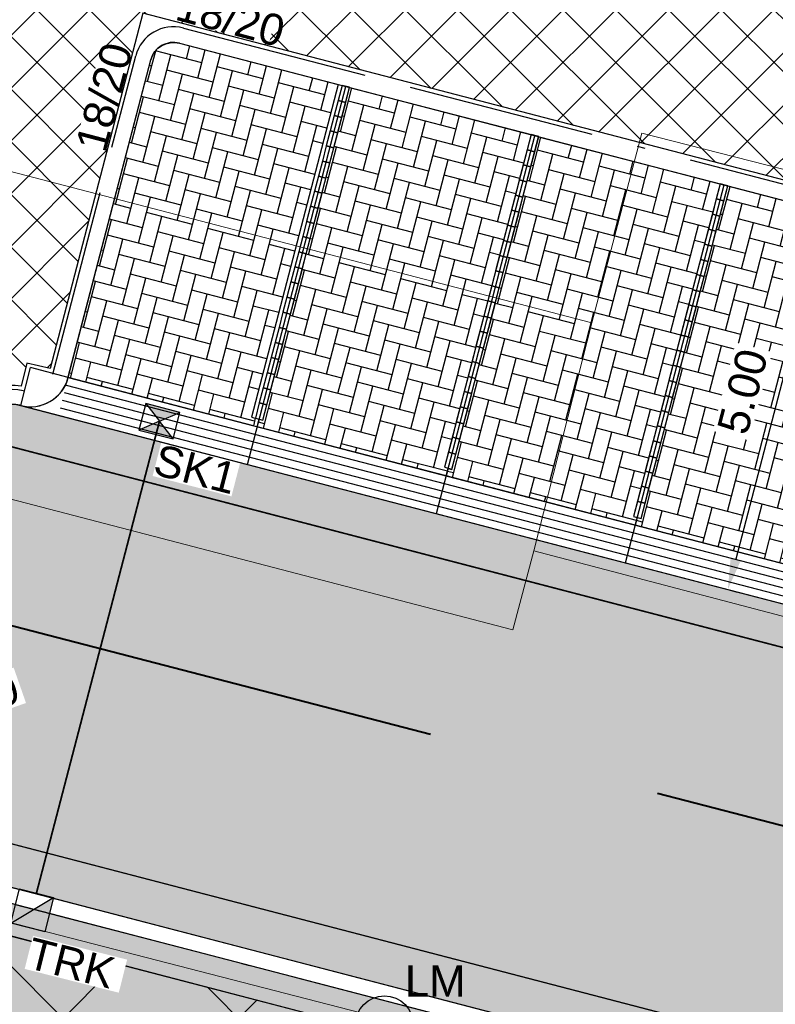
# Model space of a CAD drawing. Header units: metres. Extents: x 252743 to 254903, y 592696 to 593766.
# Tile 19 of 174: x 253667 to 253677, y 592969 to 592981. Entities that reach past the tile are written whole.
import ezdxf

# ---------------------------------------------------------------- set-up
doc = ezdxf.new("R2010")
doc.units = ezdxf.units.M
doc.set_wipeout_variables(frame=1)
doc.linetypes.add('ACAD_ISO11W100', pattern=[33, 12, -3, 12, -3, 0, -3])
doc.linetypes.add('HIDDEN', pattern=[9.525, 6.35, -3.175])
for name, color, linetype, lineweight in [('132034000_dwg', 8, 'Continuous', 5), ('B-BH-GR-BEPLANTING_CULTUUR_HEESTERS-G', 250, 'Continuous', 18), ('B-BH-VH-OPENVERHARDING-G', 250, 'Continuous', 18), ('N-RI-HWA-PVC', 150, 'ACAD_ISO11W100', 40), ('N-RI-HWA-PVC125 KOLKAANSLUITING', 140, 'HIDDEN', 35)]:
    doc.layers.add(name, color=color, linetype=linetype, lineweight=lineweight)
doc.layers.add('ALGEMEEN HULP', color=6, linetype='Continuous', plot=False)
for name, color, linetype in [('ALGEMEEN TEKST 200', 7, 'Continuous'), ('N-GR-ARC-GROENVOORZIENING-N', 82, 'Continuous'), ('N-IN-TEKST 200', 7, 'Continuous'), ('N-KL-NUTSSTROOK', 10, 'Continuous'), ('N-RI-KOLK-STRAATKOLK', 7, 'Continuous'), ('N-RI-KOLK-TROTTOIRKOLK-TRK', 7, 'Continuous'), ('N-WB-ARC-BETONSTEEN KF', 253, 'Continuous'), ('N-WB-ARC-BETONTEGEL 30X30', 8, 'Continuous'), ('N-WB-ARC-SBS-KF-ROODBRUIN-PARKEREN', 24, 'Continuous'), ('N-WB-ARC-SBS-KF-ROODBRUIN-RIJBAAN', 24, 'Continuous'), ('N-WB-BAND TEKST 200', 7, 'Continuous'), ('N-WB-BAND TROTTOIRBAND 18 20', 7, 'ACAD_ISO11W100'), ('N-WB-BOCHTSTRAAL', 7, 'Continuous'), ('N-WB-KANTVERHARDING', 2, 'Continuous'), ('N-WB-MATERIAALGRENS', 1, 'Continuous'), ('N-WB-MOLGOOT GEBAKKEN DF', 8, 'Continuous')]:
    doc.layers.add(name, color=color, linetype=linetype)
doc.layers.get('0').freeze()
doc.styles.add('N_STANDARD 200', font='arial.ttf', dxfattribs={"height": 0.4})
doc.dimstyles.new('N_DIMENSION 200', dxfattribs={"dimtxt": 0.4, "dimasz": 0.4, "dimexe": 0.125, "dimexo": 0.125, "dimgap": 0.25, "dimtad": 1, "dimzin": 3, "dimdsep": 46, "dimtxsty": 'N_STANDARD 200', "dimcen": 0, "dimazin": 3, "dimtfac": 1, "dimtix": 1, "dimtmove": 2, "dimatfit": 3, "dimfxl": 0.125, "dimfxlon": 1, "dimtfill": 1, "dimtolj": 1, "dimtzin": 0, "dimarcsym": 0})

# ---------------------------------------------------------------- blocks, each defined once
blk = doc.blocks.new('*D437')
at = {"layer": 'Defpoints', "color": 0, "transparency": 16777216}
for p in [(253665.217, 592972.198), (253664.273, 592971.868)]:
    blk.add_point(p, dxfattribs=at)
at = {"layer": 'N-WB-BOCHTSTRAAL', "color": 0, "lineweight": -2, "transparency": 16777216}
blk.add_line((253664.273, 592971.868), (253664.84, 592972.066), dxfattribs=at)
at = {"layer": 'N-WB-BOCHTSTRAAL', "color": 0, "transparency": 16777216}
blk.add_solid([(253664.818, 592972.129), (253664.862, 592972.003), (253665.217, 592972.198)], dxfattribs=at)
at = {"layer": 'N-WB-BOCHTSTRAAL', "color": 0, "transparency": 16777216, "insert": (253666.245, 592972.558), "char_height": 0.4, "attachment_point": 5, "rotation": 19.2668, "style": 'N_STANDARD 200', "bg_fill": 3, "box_fill_scale": 1.1, "bg_fill_color": 256, "bg_fill_true_color": 13158600, "bg_fill_transparency": 0}
blk.add_mtext('\\A1;R1.00', dxfattribs=at)
blk = doc.blocks.new('*D468')
at = {"layer": 'ALGEMEEN TEKST 200', "color": 0, "lineweight": -2, "transparency": 16777216}
for p, q in [((253677.304, 592978.885), (253677.184, 592978.916)), ((253677.204, 592978.497), (253676.146, 592974.433)), ((253676.045, 592974.046), (253676.166, 592974.014))]:
    blk.add_line(p, q, dxfattribs=at)
at = {"layer": 'ALGEMEEN TEKST 200', "color": 0, "transparency": 16777216}
for points in [[(253677.139, 592978.514), (253677.268, 592978.481), (253677.304, 592978.885)], [(253676.081, 592974.45), (253676.21, 592974.416), (253676.045, 592974.046)]]:
    blk.add_solid(points, dxfattribs=at)
at = {"layer": 'Defpoints', "color": 0, "transparency": 16777216}
for p in [(253677.304, 592978.885), (253676.045, 592974.046), (253676.045, 592974.046)]:
    blk.add_point(p, dxfattribs=at)
at = {"layer": 'ALGEMEEN TEKST 200', "color": 0, "transparency": 16777216, "insert": (253676.235, 592976.58), "char_height": 0.4, "attachment_point": 5, "rotation": 75.4106, "style": 'N_STANDARD 200', "bg_fill": 3, "box_fill_scale": 1.1, "bg_fill_color": 256, "bg_fill_true_color": 13158600, "bg_fill_transparency": 0}
blk.add_mtext('\\A1;5.00', dxfattribs=at)
blk = doc.blocks.new('STRAATKOLK STR3545')
h = blk.add_hatch(color=256)
h.dxf.hatch_style = 1
h.paths.add_polyline_path([(0, 0.35), (0.225, 0.175), (0.45, 0.35)])
h = blk.add_hatch(color=256)
h.dxf.hatch_style = 1
h.paths.add_polyline_path([(0.225, 0.175), (0, 0), (0.45, 0)])
for points in [[(0, 0.35), (0.225, 0.175), (0.45, 0.35)], [(0, 0.35), (0, 0), (0.45, 0), (0.45, 0.35)], [(0.225, 0.175), (0, 0), (0.45, 0)]]:
    blk.add_lwpolyline(points, close=True)
at = {"style": 'N_STANDARD 200'}
blk.add_attdef('STRAATKOLK', (0.297, -0.502), '', height=0.4, dxfattribs=at)
at = {"color": 7, "true_color": 0xffffff}
blk.add_wipeout([(0.316, -0.088), (1.358, -0.088), (1.358, -0.525), (0.316, -0.525)], dxfattribs=at)
blk = doc.blocks.new('TROTTOIRKOLK TRK2020')
h = blk.add_hatch(color=256)
h.dxf.hatch_style = 1
h.paths.add_polyline_path([(0, 0), (0.45, 0.45), (0.45, 0)])
for points in [[(0, 0.45), (0.45, 0.45), (0.45, 0), (0, 0)], [(0, 0), (0.45, 0.45), (0.45, 0)]]:
    blk.add_lwpolyline(points, close=True)
at = {"color": 7, "true_color": 0xffffff}
blk.add_wipeout([(0.316, -0.088), (1.558, -0.088), (1.558, -0.525), (0.316, -0.525)], dxfattribs=at)
at = {"style": 'N_STANDARD 200'}
blk.add_attdef('TROTTOIRKOLK', (0.316, -0.505), '', height=0.4, dxfattribs=at)
blk = doc.blocks.new('132034000_dwg_GWW-CAD Bgt tekening 12A-1381416-Plot dakaanzicht')
at = {"layer": 'B-BH-GR-BEPLANTING_CULTUUR_HEESTERS-G', "color": 253, "lineweight": 9, "flags": 128}
blk.add_lwpolyline([(253665724, 592985118), (253691137, 592978444), (253690477, 592975920), (253674943, 592979885), (253674304, 592977460), (253664393, 592980041), (253665075, 592982645)], close=True, dxfattribs=at)
at = {"layer": 'B-BH-VH-OPENVERHARDING-G', "color": 253, "lineweight": 9, "flags": 128}
for points in [[(253665075, 592982645), (253664393, 592980041), (253674304, 592977460), (253673562, 592974542), (253673292, 592973529), (253665315, 592975607), (253665120, 592975652), (253664947, 592975675), (253664774, 592975675), (253664587, 592975675), (253664429, 592975652), (253664257, 592975585), (253664137, 592975472), (253664017, 592975352), (253663866, 592975277), (253663611, 592975255), (253663371, 592975277), (253663229, 592975315), (253662351, 592971975), (253661551, 592969165), (253659976, 592969498), (253660094, 592970075), (253667930, 593000000)], [(253671896, 592968486), (253663799, 592970572)], [(253665315, 592975607), (253673292, 592973529), (253673562, 592974542), (253688964, 592970491)], [(253680956, 592964179), (253671206, 592966565), (253661551, 592969165), (253662351, 592971975), (253662561, 592971900), (253662733, 592971743), (253662823, 592971592), (253662906, 592971412), (253662988, 592971195), (253663064, 592971060), (253663169, 592970902), (253663289, 592970767), (253663476, 592970677), (253663799, 592970572), (253671896, 592968486), (253709219, 592959073)]]:
    blk.add_lwpolyline(points, dxfattribs=at)
blk.add_lwpolyline([(253690477, 592975920), (253688964, 592970491), (253673562, 592974542), (253674304, 592977460), (253674943, 592979885)], close=True, dxfattribs=at)
blk = doc.blocks.new('132034000_dwg-1357416-Plot dakaanzicht')
blk.add_blockref('132034000_dwg_GWW-CAD Bgt tekening 12A-1381416-Plot dakaanzicht', (0, 0))
blk = doc.blocks.new('LICHTMAST-BLOCK')
h = blk.add_hatch()
h.set_pattern_fill('ANSI31', color=256, scale=0.005)
edge = h.paths.add_edge_path()
edge.add_line((0.351, -0.127), (-0.351, 0.127))
edge.add_arc((0, 0), 0.373, 160.1369, 245.7021)
edge.add_arc((0, 0), 0.373, 245.7021, 340.1369)
blk.add_lwpolyline([(0.351, -0.127), (-0.351, 0.127, 0.391721), (-0.154, -0.34, 0.43707)], format="xyb", close=True)
blk.add_circle((0, 0), 0.373)
at = {"layer": 'N-IN-TEKST 200', "style": 'N_STANDARD 200'}
blk.add_attdef('LICHTMAST', (0.262, 0.364), '', height=0.4, dxfattribs=at)

msp = doc.modelspace()

# ---------------------------------------------------------------- hatches: boundary and pattern name
at = {"layer": 'N-GR-ARC-GROENVOORZIENING-N'}
h = msp.add_hatch(dxfattribs=at)
h.set_pattern_fill('ANSI37', color=256, scale=0.15)
edge = h.paths.add_edge_path()
edge.add_line((253665.824, 592984.937), (253690.96, 592978.335))
edge.add_line((253690.96, 592978.335), (253689.283, 592971.915))
edge.add_line((253689.283, 592971.915), (253687.393, 592972.399))
edge.add_line((253687.393, 592972.399), (253688.398, 592976.255))
edge.add_line((253688.398, 592976.255), (253668.559, 592981.421))
edge.add_line((253668.559, 592981.421), (253667.375, 592976.875))
edge.add_line((253667.375, 592976.875), (253667.075, 592976.941))
edge.add_line((253667.075, 592976.941), (253667.001, 592976.647))
edge.add_arc((253666.869, 592975.899), 0.76, 79.9917, 165.897)
edge.add_line((253666.131, 592976.084), (253665.922, 592975.289))
edge.add_arc((253665.234, 592975.519), 0.726, 249.5884, 341.5044, ccw=False)
edge.add_line((253664.981, 592974.839), (253664.955, 592974.741))
edge.add_line((253664.955, 592974.741), (253663.273, 592975.184))
edge.add_line((253663.273, 592975.184), (253665.824, 592984.937))
h = msp.add_hatch(dxfattribs=at)
h.set_pattern_fill('ANSI37', color=256, scale=0.15)
edge = h.paths.add_edge_path()
edge.add_line((253681.437, 592964.219), (253679.867, 592958.28))
edge.add_line((253679.867, 592958.28), (253678.346, 592952.541))
edge.add_line((253678.346, 592952.541), (253668.436, 592955.117))
edge.add_line((253668.436, 592955.117), (253665.999, 592955.607))
edge.add_line((253665.999, 592955.607), (253665.813, 592956.206))
edge.add_line((253665.813, 592956.206), (253665.524, 592957.128))
edge.add_line((253665.524, 592957.128), (253665.403, 592957.486))
edge.add_line((253665.403, 592957.486), (253665.23, 592958))
edge.add_line((253665.23, 592958), (253665.068, 592958.478))
edge.add_line((253665.068, 592958.478), (253664.876, 592959.041))
edge.add_line((253664.876, 592959.041), (253664.758, 592959.39))
edge.add_line((253664.758, 592959.39), (253664.456, 592960.066))
edge.add_line((253664.456, 592960.066), (253663.908, 592961.28))
edge.add_line((253663.908, 592961.28), (253663.476, 592962.182))
edge.add_line((253663.476, 592962.182), (253662.797, 592963.566))
edge.add_line((253662.797, 592963.566), (253662.378, 592964.465))
edge.add_arc((253672, 592968.56), 10.457, 189.6408, 203.051, ccw=False)
edge.add_arc((253673.368, 592968.419), 11.789, 176.8049, 187.8522, ccw=False)
edge.add_line((253661.598, 592969.076), (253661.664, 592969.368))
edge.add_line((253661.664, 592969.368), (253681.437, 592964.219))
at = {"layer": 'N-KL-NUTSSTROOK'}
h = msp.add_hatch(dxfattribs=at)
h.set_pattern_fill('ANSI37', color=256, scale=0.5)
h.paths.add_polyline_path([(253662.036, 592970.868), (253803.581, 592934.019), (253803.158, 592932.579), (253661.658, 592969.417)])
at = {"layer": 'N-WB-ARC-BETONTEGEL 30X30'}
h = msp.add_hatch(dxfattribs=at)
h.set_pattern_fill('AR-B88', color=256, scale=0.002, angle=165.067, style=0)
h.set_pattern_definition([(165.067, (253716.5436, 592954.40695), (-0.104725, -0.392675), []), (255.067, (253716.5436, 592954.40695), (0.09161254, -0.44503746), [0.4064, -0.4064])])
h.paths.add_polyline_path([(253717.148, 592956.316), (253700.697, 592960.6), (253700.848, 592961.18), (253698.91, 592961.673), (253698.761, 592961.102), (253681.826, 592965.512), (253681.977, 592966.094), (253665.528, 592970.377), (253665.074, 592968.635), (253681.626, 592964.325), (253681.421, 592963.552), (253698.257, 592959.168), (253700.193, 592958.665), (253716.543, 592954.406), (253716.741, 592955.182), (253716.846, 592955.155)])
at = {"layer": 'N-WB-ARC-SBS-KF-ROODBRUIN-PARKEREN'}
h = msp.add_hatch(dxfattribs=at)
h.set_pattern_fill('AR-HBONE', color=256, scale=0.002, angle=30.41)
h.set_pattern_definition([(75.41, (-2.46835, 0.64152), (-0.14546126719, 0.24783361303), [0.6096, -0.2032]), (165.41, (-2.41716, 0.83817), (-0.14546126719, 0.24783361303), [0.6096, -0.2032])])
edge = h.paths.add_edge_path()
edge.add_line((253669.027, 592981.038), (253671.06, 592980.51))
edge.add_line((253671.06, 592980.51), (253669.95, 592976.252))
edge.add_line((253669.95, 592976.252), (253669.999, 592976.239))
edge.add_line((253669.999, 592976.239), (253669.974, 592976.142))
edge.add_line((253669.974, 592976.142), (253667.604, 592976.76))
edge.add_line((253667.604, 592976.76), (253668.662, 592980.823))
edge.add_arc((253668.952, 592980.747), 0.3, 75.4332, 165.4035, ccw=False)
h = msp.add_hatch(dxfattribs=at)
h.set_pattern_fill('AR-HBONE', color=256, scale=0.002, angle=30.41)
h.paths.add_polyline_path([(253671.206, 592980.472), (253673.528, 592979.868), (253672.419, 592975.61), (253672.467, 592975.598), (253672.442, 592975.5), (253670.023, 592976.13), (253670.049, 592976.227), (253670.096, 592976.215)])
h = msp.add_hatch(dxfattribs=at)
h.set_pattern_fill('AR-HBONE', color=256, scale=0.002, angle=30.41)
h.set_pattern_definition([(75.41, (2.41872, -0.63091), (-0.14546126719, 0.24783361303), [0.6096, -0.2032]), (165.41, (2.4699, -0.43426), (-0.14546126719, 0.24783361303), [0.6096, -0.2032])])
h.paths.add_polyline_path([(253673.624, 592979.841), (253675.947, 592979.237), (253674.837, 592974.979), (253674.886, 592974.967), (253674.861, 592974.869), (253672.442, 592975.499), (253672.467, 592975.596), (253672.515, 592975.584)])
h = msp.add_hatch(dxfattribs=at)
h.set_pattern_fill('AR-HBONE', color=256, scale=0.002, angle=30.41)
h.set_pattern_definition([(75.41, (4.83811, -1.26063), (-0.14546126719, 0.24783361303), [0.6096, -0.2032]), (165.41, (4.8893, -1.06398), (-0.14546126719, 0.24783361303), [0.6096, -0.2032])])
h.paths.add_polyline_path([(253676.044, 592979.211), (253678.366, 592978.607), (253677.257, 592974.35), (253677.305, 592974.337), (253677.281, 592974.239), (253674.861, 592974.869), (253674.887, 592974.967), (253674.935, 592974.954)])
at = {"layer": 'N-WB-ARC-SBS-KF-ROODBRUIN-RIJBAAN'}
h = msp.add_hatch(dxfattribs=at)
h.set_pattern_fill('AR-BRSTD', color=256, scale=0.002, angle=74.95)
edge = h.paths.add_edge_path()
edge.add_line((253749.466, 592954.929), (253749.329, 592954.406))
edge.add_line((253749.329, 592954.406), (253703.952, 592966.221))
edge.add_line((253703.952, 592966.221), (253676.82, 592973.286))
edge.add_line((253676.82, 592973.286), (253666.374, 592976.005))
edge.add_arc((253666.868, 592975.915), 0.502, 75.1872, 169.6973, ccw=False)
edge.add_line((253666.996, 592976.401), (253669.897, 592975.647))
edge.add_line((253669.897, 592975.647), (253687.335, 592971.107))
edge.add_line((253687.335, 592971.107), (253711.583, 592964.792))
edge.add_line((253711.583, 592964.792), (253727.6, 592960.622))
edge.add_line((253727.6, 592960.622), (253749.466, 592954.929))
h = msp.add_hatch(dxfattribs=at)
h.set_pattern_fill('AR-HBONE', color=256, scale=0.002, angle=164.95)
edge = h.paths.add_edge_path()
edge.add_line((253663.09, 592975.076), (253665.035, 592974.567))
edge.add_arc((253665.221, 592975.551), 1.002, 259.3129, 345.3711)
edge.add_line((253666.19, 592975.298), (253666.374, 592976.005))
edge.add_line((253666.374, 592976.005), (253666.942, 592975.857))
edge.add_line((253666.942, 592975.857), (253686.697, 592970.715))
edge.add_line((253686.697, 592970.715), (253693.248, 592969.008))
edge.add_line((253693.248, 592969.008), (253717.778, 592962.621))
edge.add_line((253717.778, 592962.621), (253728.172, 592959.915))
edge.add_line((253728.172, 592959.915), (253747.616, 592954.852))
edge.add_line((253747.616, 592954.852), (253749.329, 592954.406))
edge.add_line((253749.329, 592954.406), (253749.466, 592954.929))
edge.add_arc((253750.725, 592959.767), 5, 255.4061, 300.4258)
edge.add_line((253753.257, 592955.456), (253758.219, 592947.007))
edge.add_line((253758.219, 592947.007), (253717.573, 592957.59))
edge.add_line((253717.573, 592957.59), (253701.122, 592961.874))
edge.add_line((253701.122, 592961.874), (253699.099, 592962.4))
edge.add_line((253699.099, 592962.4), (253682.164, 592966.81))
edge.add_line((253682.164, 592966.81), (253665.727, 592971.09))
edge.add_line((253665.727, 592971.09), (253665.143, 592971.242))
edge.add_line((253665.143, 592971.242), (253665.241, 592971.616))
edge.add_arc((253664.273, 592971.868), 1, 345.3798, 435.2164)
edge.add_line((253664.528, 592972.835), (253662.637, 592973.335))
edge.add_line((253662.637, 592973.335), (253663.09, 592975.076))
h = msp.add_hatch(dxfattribs=at)
h.set_pattern_fill('AR-BRSTD', color=256, scale=0.002, angle=74.95)
edge = h.paths.add_edge_path()
edge.add_line((253665.143, 592971.242), (253758.219, 592947.007))
edge.add_line((253758.219, 592947.007), (253758.742, 592946.872))
edge.add_line((253758.742, 592946.872), (253758.682, 592946.639))
edge.add_arc((253758.391, 592946.715), 0.3, 255.4063, 345.4455, ccw=False)
edge.add_line((253758.316, 592946.424), (253665.296, 592970.644))
edge.add_arc((253665.372, 592970.934), 0.3, 165.2716, 255.4063, ccw=False)
edge.add_line((253665.082, 592971.011), (253665.143, 592971.242))

# ---------------------------------------------------------------- linework, layer by layer
at = {"layer": 'ALGEMEEN HULP'}
msp.add_lwpolyline([(253805.635, 592933.485), (253662.036, 592970.868)], dxfattribs=at)
at = {"layer": 'N-GR-ARC-GROENVOORZIENING-N'}
msp.add_lwpolyline([(253665.824, 592984.937), (253690.96, 592978.335), (253689.283, 592971.915), (253687.393, 592972.399), (253688.398, 592976.255), (253668.559, 592981.421), (253667.375, 592976.875), (253667.075, 592976.941), (253667.001, 592976.647, 0.393433), (253666.131, 592976.084), (253665.922, 592975.289, -0.424042), (253664.981, 592974.839), (253664.955, 592974.741), (253663.273, 592975.184)], format="xyb", close=True, dxfattribs=at)
at = {"layer": 'N-KL-NUTSSTROOK'}
msp.add_lwpolyline([(253662.036, 592970.868), (253803.581, 592934.019), (253803.158, 592932.579), (253661.658, 592969.417)], close=True, dxfattribs=at)
at = {"layer": 'N-RI-HWA-PVC'}
msp.add_line((253660.625, 592975.212), (253688.63, 592967.936), dxfattribs=at)
at = {"layer": 'N-RI-HWA-PVC125 KOLKAANSLUITING'}
msp.add_line((253668.771, 592976.199), (253667.196, 592970.148), dxfattribs=at)
at = {"layer": 'N-WB-ARC-BETONSTEEN KF'}
for points in [[(253671.155, 592980.279), (253671.206, 592980.473), (253671.109, 592980.498), (253671.059, 592980.304)], [(253671.105, 592980.086), (253671.155, 592980.279), (253671.059, 592980.304), (253671.008, 592980.111)], [(253671.055, 592979.892), (253671.105, 592980.086), (253671.008, 592980.111), (253670.958, 592979.917)], [(253671.004, 592979.699), (253671.055, 592979.892), (253670.958, 592979.917), (253670.907, 592979.724)], [(253673.574, 592979.649), (253673.625, 592979.843), (253673.528, 592979.868), (253673.478, 592979.675)], [(253670.954, 592979.505), (253671.004, 592979.699), (253670.907, 592979.724), (253670.857, 592979.53)], [(253673.524, 592979.456), (253673.574, 592979.649), (253673.478, 592979.675), (253673.427, 592979.481)], [(253670.903, 592979.312), (253670.954, 592979.505), (253670.857, 592979.53), (253670.807, 592979.337)], [(253673.474, 592979.262), (253673.524, 592979.456), (253673.427, 592979.481), (253673.377, 592979.288)], [(253670.853, 592979.118), (253670.903, 592979.312), (253670.807, 592979.337), (253670.756, 592979.143)], [(253673.423, 592979.069), (253673.474, 592979.262), (253673.377, 592979.288), (253673.326, 592979.094)], [(253670.802, 592978.924), (253670.853, 592979.118), (253670.756, 592979.143), (253670.706, 592978.95)], [(253675.994, 592979.019), (253676.044, 592979.213), (253675.947, 592979.238), (253675.897, 592979.045)], [(253673.373, 592978.875), (253673.423, 592979.069), (253673.326, 592979.094), (253673.276, 592978.9)], [(253675.943, 592978.826), (253675.994, 592979.019), (253675.897, 592979.045), (253675.847, 592978.851)], [(253670.752, 592978.731), (253670.802, 592978.924), (253670.706, 592978.95), (253670.655, 592978.756)], [(253673.322, 592978.682), (253673.373, 592978.875), (253673.276, 592978.9), (253673.226, 592978.707)], [(253675.893, 592978.632), (253675.943, 592978.826), (253675.847, 592978.851), (253675.796, 592978.658)], [(253670.702, 592978.537), (253670.752, 592978.731), (253670.655, 592978.756), (253670.605, 592978.563)], [(253673.272, 592978.488), (253673.322, 592978.682), (253673.226, 592978.707), (253673.175, 592978.513)], [(253675.843, 592978.439), (253675.893, 592978.632), (253675.796, 592978.658), (253675.746, 592978.464)], [(253670.651, 592978.344), (253670.702, 592978.537), (253670.605, 592978.563), (253670.554, 592978.369)], [(253673.221, 592978.295), (253673.272, 592978.488), (253673.175, 592978.513), (253673.125, 592978.32)], [(253675.792, 592978.245), (253675.843, 592978.439), (253675.746, 592978.464), (253675.695, 592978.271)], [(253670.601, 592978.15), (253670.651, 592978.344), (253670.554, 592978.369), (253670.504, 592978.176)], [(253673.171, 592978.101), (253673.221, 592978.295), (253673.125, 592978.32), (253673.074, 592978.126)], [(253675.742, 592978.052), (253675.792, 592978.245), (253675.695, 592978.271), (253675.645, 592978.077)], [(253670.55, 592977.957), (253670.601, 592978.15), (253670.504, 592978.176), (253670.454, 592977.982)], [(253673.121, 592977.908), (253673.171, 592978.101), (253673.074, 592978.126), (253673.024, 592977.933)], [(253675.691, 592977.858), (253675.742, 592978.052), (253675.645, 592978.077), (253675.594, 592977.883)], [(253670.5, 592977.763), (253670.55, 592977.957), (253670.454, 592977.982), (253670.403, 592977.788)], [(253673.07, 592977.714), (253673.121, 592977.908), (253673.024, 592977.933), (253672.973, 592977.739)], [(253675.641, 592977.665), (253675.691, 592977.858), (253675.594, 592977.883), (253675.544, 592977.69)], [(253670.449, 592977.57), (253670.5, 592977.763), (253670.403, 592977.788), (253670.353, 592977.595)], [(253673.02, 592977.52), (253673.07, 592977.714), (253672.973, 592977.739), (253672.923, 592977.546)], [(253675.59, 592977.471), (253675.641, 592977.665), (253675.544, 592977.69), (253675.494, 592977.496)], [(253670.399, 592977.376), (253670.449, 592977.57), (253670.353, 592977.595), (253670.302, 592977.401)], [(253672.969, 592977.327), (253673.02, 592977.52), (253672.923, 592977.546), (253672.873, 592977.352)], [(253670.349, 592977.183), (253670.399, 592977.376), (253670.302, 592977.401), (253670.252, 592977.208)], [(253675.54, 592977.278), (253675.59, 592977.471), (253675.494, 592977.496), (253675.443, 592977.303)], [(253672.919, 592977.133), (253672.969, 592977.327), (253672.873, 592977.352), (253672.822, 592977.159)], [(253675.49, 592977.084), (253675.54, 592977.278), (253675.443, 592977.303), (253675.393, 592977.109)], [(253670.298, 592976.989), (253670.349, 592977.183), (253670.252, 592977.208), (253670.201, 592977.014)], [(253672.868, 592976.94), (253672.919, 592977.133), (253672.822, 592977.159), (253672.772, 592976.965)], [(253670.248, 592976.796), (253670.298, 592976.989), (253670.201, 592977.014), (253670.151, 592976.821)], [(253675.439, 592976.891), (253675.49, 592977.084), (253675.393, 592977.109), (253675.342, 592976.916)], [(253672.818, 592976.746), (253672.868, 592976.94), (253672.772, 592976.965), (253672.721, 592976.772)], [(253675.389, 592976.697), (253675.439, 592976.891), (253675.342, 592976.916), (253675.292, 592976.722)], [(253670.197, 592976.602), (253670.248, 592976.796), (253670.151, 592976.821), (253670.101, 592976.627)], [(253672.768, 592976.553), (253672.818, 592976.746), (253672.721, 592976.772), (253672.671, 592976.578)], [(253670.147, 592976.408), (253670.197, 592976.602), (253670.101, 592976.627), (253670.05, 592976.434)], [(253675.338, 592976.503), (253675.389, 592976.697), (253675.292, 592976.722), (253675.241, 592976.529)], [(253672.717, 592976.359), (253672.768, 592976.553), (253672.671, 592976.578), (253672.62, 592976.384)], [(253675.288, 592976.31), (253675.338, 592976.503), (253675.241, 592976.529), (253675.191, 592976.335)], [(253670.096, 592976.215), (253670.147, 592976.408), (253670.05, 592976.434), (253670, 592976.24)], [(253672.667, 592976.166), (253672.717, 592976.359), (253672.62, 592976.384), (253672.57, 592976.191)], [(253675.237, 592976.116), (253675.288, 592976.31), (253675.191, 592976.335), (253675.141, 592976.142)], [(253672.616, 592975.972), (253672.667, 592976.166), (253672.57, 592976.191), (253672.52, 592975.997)], [(253675.187, 592975.923), (253675.237, 592976.116), (253675.141, 592976.142), (253675.09, 592975.948)], [(253672.566, 592975.779), (253672.616, 592975.972), (253672.52, 592975.997), (253672.469, 592975.804)], [(253675.137, 592975.729), (253675.187, 592975.923), (253675.09, 592975.948), (253675.04, 592975.755)], [(253672.515, 592975.585), (253672.566, 592975.779), (253672.469, 592975.804), (253672.419, 592975.61)], [(253675.086, 592975.536), (253675.137, 592975.729), (253675.04, 592975.755), (253674.989, 592975.561)], [(253675.036, 592975.342), (253675.086, 592975.536), (253674.989, 592975.561), (253674.939, 592975.367)], [(253674.985, 592975.149), (253675.036, 592975.342), (253674.939, 592975.367), (253674.888, 592975.174)], [(253674.935, 592974.955), (253674.985, 592975.149), (253674.888, 592975.174), (253674.838, 592974.98)]]:
    msp.add_lwpolyline(points, close=True, dxfattribs=at)
at = {"layer": 'N-WB-ARC-BETONTEGEL 30X30'}
msp.add_lwpolyline([(253717.148, 592956.316), (253700.697, 592960.6), (253700.848, 592961.18), (253698.91, 592961.673), (253698.761, 592961.102), (253681.826, 592965.512), (253681.977, 592966.094), (253665.528, 592970.377), (253665.074, 592968.635), (253681.626, 592964.325), (253681.421, 592963.552), (253698.257, 592959.168), (253700.193, 592958.665), (253716.543, 592954.406), (253716.741, 592955.182), (253716.846, 592955.155)], close=True, dxfattribs=at)
at = {"layer": 'N-WB-ARC-SBS-KF-ROODBRUIN-PARKEREN'}
for points in [[(253669.027, 592981.038), (253671.06, 592980.51), (253669.95, 592976.252), (253669.999, 592976.239), (253669.974, 592976.142), (253667.604, 592976.76), (253668.662, 592980.823, -0.414062)], [(253749.466, 592954.929), (253749.329, 592954.406), (253703.952, 592966.221), (253676.82, 592973.286), (253666.374, 592976.005, -0.437461), (253666.996, 592976.401), (253669.897, 592975.647), (253687.335, 592971.107), (253711.583, 592964.792), (253727.6, 592960.622)], [(253663.09, 592975.076), (253665.035, 592974.567, 0.394204), (253666.19, 592975.298), (253666.374, 592976.005), (253666.942, 592975.857), (253686.697, 592970.715), (253693.248, 592969.008), (253717.778, 592962.621), (253728.172, 592959.915), (253747.616, 592954.852), (253749.329, 592954.406), (253749.466, 592954.929, 0.199002), (253753.257, 592955.456), (253758.219, 592947.007), (253717.573, 592957.59), (253701.122, 592961.874), (253699.099, 592962.4), (253682.164, 592966.81), (253665.727, 592971.09), (253665.143, 592971.242), (253665.241, 592971.616, 0.413378), (253664.528, 592972.835), (253662.637, 592973.335)], [(253665.143, 592971.242), (253758.219, 592947.007), (253758.742, 592946.872), (253758.682, 592946.639, -0.414414), (253758.316, 592946.424), (253665.296, 592970.644, -0.414902), (253665.082, 592971.011)]]:
    msp.add_lwpolyline(points, format="xyb", close=True, dxfattribs=at)
for points in [[(253671.206, 592980.472), (253673.528, 592979.868), (253672.419, 592975.61), (253672.467, 592975.598), (253672.442, 592975.5), (253670.023, 592976.13), (253670.049, 592976.227), (253670.096, 592976.215)], [(253673.624, 592979.841), (253675.947, 592979.237), (253674.837, 592974.979), (253674.886, 592974.967), (253674.861, 592974.869), (253672.442, 592975.499), (253672.467, 592975.596), (253672.515, 592975.584)], [(253676.044, 592979.211), (253678.366, 592978.607), (253677.257, 592974.35), (253677.305, 592974.337), (253677.281, 592974.239), (253674.861, 592974.869), (253674.887, 592974.967), (253674.935, 592974.954)]]:
    msp.add_lwpolyline(points, close=True, dxfattribs=at)
at = {"layer": 'N-WB-BAND TROTTOIRBAND 18 20', "ltscale": 0.2}
for p, q in [((253666.997, 592976.401), (253667.124, 592976.886)), ((253667.045, 592976.585), (253667.028, 592976.589)), ((253682.219, 592966.031), (253665.246, 592970.45))]:
    msp.add_line(p, q, dxfattribs=at)
at = {"layer": 'N-WB-BAND TROTTOIRBAND 18 20'}
msp.add_line((253667.606, 592976.759), (253667.124, 592976.886), dxfattribs=at)
at = {"layer": 'N-WB-BAND TROTTOIRBAND 18 20', "ltscale": 0.2}
msp.add_lwpolyline([(253667.409, 592976.803), (253668.468, 592980.874, -0.41419), (253669.078, 592981.232), (253687.853, 592976.346, -0.414237), (253688.211, 592975.736), (253687.152, 592971.672)], format="xyb", dxfattribs=at)
msp.add_arc((253666.865, 592975.908), 0.7, 76.5751, 165.4061, dxfattribs=at)
at = {"layer": 'N-WB-KANTVERHARDING'}
for p, q in [((253669.028, 592981.039), (253687.802, 592976.151)), ((253667.601, 592976.75), (253668.662, 592980.824)), ((253669.897, 592975.647), (253671.157, 592980.484)), ((253672.317, 592975.017), (253673.576, 592979.854)), ((253674.736, 592974.387), (253675.996, 592979.225)), ((253717.35, 592957.09), (253665.296, 592970.644))]:
    msp.add_line(p, q, dxfattribs=at)
msp.add_lwpolyline([(253666.984, 592976.404), (253686.812, 592971.243)], dxfattribs=at)
for centre, radius, start, end in [((253668.952, 592980.748), 0.3, 75.4061, 165.4061), ((253667.122, 592976.885), 0.5, 255.5227, 345.5266), ((253667.123, 592976.88), 0.495, 255.2974, 344.793), ((253666.868, 592975.918), 0.5, 76.5751, 165.4061)]:
    msp.add_arc(centre, radius, start, end, dxfattribs=at)
at = {"layer": 'N-WB-MATERIAALGRENS'}
msp.add_lwpolyline([(253667.604, 592976.76), (253686.938, 592971.727)], dxfattribs=at)
at = {"layer": 'N-WB-MOLGOOT GEBAKKEN DF'}
for points in [[(253667.578, 592976.663), (253686.943, 592971.622)], [(253667.553, 592976.566), (253686.948, 592971.518)], [(253667.503, 592976.372), (253687.052, 592971.284)], [(253667.528, 592976.469), (253686.98, 592971.406)], [(253667.478, 592976.276), (253686.812, 592971.243)]]:
    msp.add_lwpolyline(points, dxfattribs=at)

# ---------------------------------------------------------------- block references
at = {"layer": '132034000_dwg', "color": 253, "lineweight": 9, "xscale": 0.001, "yscale": 0.001, "zscale": 0.001}
msp.add_blockref('132034000_dwg-1357416-Plot dakaanzicht', (0, 0), dxfattribs=at)
at = {"layer": 'N-IN-TEKST 200'}
msp.add_blockref('LICHTMAST-BLOCK', (253671.651, 592968.472), dxfattribs=at).add_auto_attribs({'LICHTMAST': 'LM'})

# ---------------------------------------------------------------- next in the draw order: block references
at = {"layer": 'N-RI-KOLK-STRAATKOLK', "rotation": 345.5268934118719}
msp.add_blockref('STRAATKOLK STR3545', (253668.51, 592976.086), dxfattribs=at).add_auto_attribs({'STRAATKOLK': 'SK1'})
at = {"layer": 'N-RI-KOLK-TROTTOIRKOLK-TRK', "rotation": 345.7997257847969}
msp.add_blockref('TROTTOIRKOLK TRK2020', (253666.87, 592969.777), dxfattribs=at).add_auto_attribs({'TROTTOIRKOLK': 'TRK'})

# ---------------------------------------------------------------- next in the draw order: texts
at = {"layer": 'N-WB-BAND TEKST 200', "char_height": 0.4, "width": 1.11436, "attachment_point": 8, "style": 'N_STANDARD 200', "bg_fill": 3, "box_fill_scale": 1, "bg_fill_color": 256, "bg_fill_transparency": 0}
for insert, rotation in [((253669.629, 592981.158), 345.1494), ((253668.263, 592980.296), 75.3078)]:
    msp.add_mtext('{\\C7;18/20}', dxfattribs=dict(at, insert=insert, rotation=rotation))

# ---------------------------------------------------------------- next in the draw order: dimensions: what is measured, and where the dimension line sits
at = {"layer": 'ALGEMEEN TEKST 200'}
dim = msp.add_aligned_dim(p1=(253677.304, 592978.885), p2=(253676.045, 592974.046), distance=0, dimstyle='N_DIMENSION 200', override={"dimfxl": 0.0125}, dxfattribs=at)
dim.commit()
dim.dimension.update_dxf_attribs({"geometry": '*D468', "text_midpoint": (253676.235, 592976.58)})
at = {"layer": 'N-WB-BOCHTSTRAAL'}
dim = msp.add_radius_dim(center=(253664.273, 592971.868), mpoint=(253665.217, 592972.198), dimstyle='N_DIMENSION 200', override={"dimfxl": 0.0125}, dxfattribs=at)
dim.commit()
dim.dimension.update_dxf_attribs({"geometry": '*D437', "text_midpoint": (253666.245, 592972.558), "dimtype": 164})

doc.saveas('drawing.dxf')
